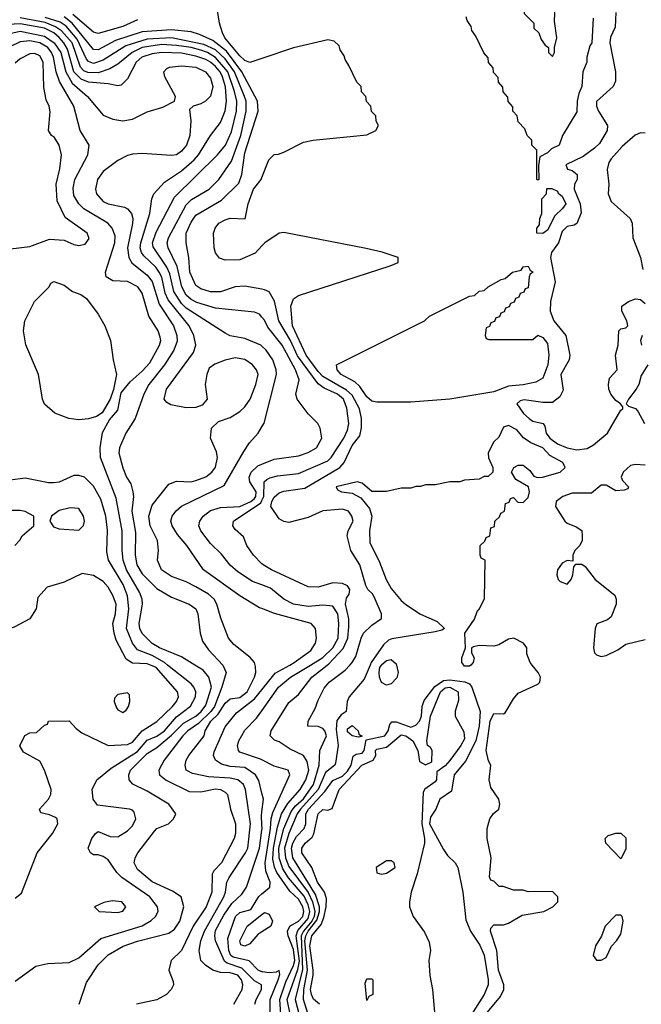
# Model space of a CAD drawing. Header units: inches. Extents: x 1793389 to 1900389, y 320802 to 470796.
# Tile 231 of 256: x 1839008 to 1841554, y 388610 to 392644. Entities that reach past the tile are written whole.
import ezdxf

# ---------------------------------------------------------------- set-up
doc = ezdxf.new("R2010")
doc.units = ezdxf.units.IN
doc.header["$MEASUREMENT"] = 0
for name, color, linetype in [('B8338', 7, 'Continuous'), ('B8339', 7, 'Continuous'), ('B8348', 7, 'Continuous'), ('B8349', 7, 'Continuous')]:
    doc.layers.add(name, color=color, linetype=linetype)

msp = doc.modelspace()

# ---------------------------------------------------------------- linework, layer by layer
at = {"layer": 'B8338', "color": 2}
for points, elevation in [([(1838990, 388704.7), (1839073.6, 388766.4), (1839122.7, 388777.3), (1839210, 388780.7), (1839250, 388800.7), (1839340.4, 388879.6), (1839510, 388932.2), (1839546.7, 388953.3), (1839563.7, 388970), (1839574.5, 388990), (1839572.3, 389010), (1839540.7, 389050), (1839426, 389130), (1839406, 389150), (1839370, 389202), (1839350, 389215.3), (1839330, 389222), (1839310, 389222), (1839298, 389230), (1839289, 389250), (1839304, 389290), (1839318, 389310), (1839330, 389318), (1839378, 389298), (1839410, 389296), (1839450, 389321), (1839470, 389341), (1839483.7, 389370), (1839476.6, 389396.6), (1839470, 389405.2), (1839458, 389410), (1839326.3, 389426.3), (1839309, 389450), (1839305.2, 389490), (1839324, 389530), (1839382, 389578), (1839490, 389645.2), (1839530, 389692.6), (1839570, 389709.2), (1839601.1, 389730), (1839650, 389787.6), (1839707.9, 389832.1), (1839728.2, 389870), (1839729.7, 389890), (1839721.6, 389910), (1839710, 389922.9), (1839613.6, 390000)], 238), ([(1838990, 389044.7), (1839015.1, 389064.9), (1839079.3, 389230), (1839142.7, 389310), (1839163.7, 389350), (1839161.2, 389370), (1839155.3, 389375.3), (1839130, 389386.6), (1839094.6, 389394.6), (1839090, 389406), (1839089.1, 389409.1), (1839126.6, 389450), (1839136, 389470), (1839137.2, 389490), (1839109.1, 389569.1), (1839090, 389606), (1839023.1, 389643.1), (1839008.4, 389668.4), (1839028.9, 389711.1), (1839050, 389722), (1839076.4, 389723.6), (1839110, 389754), (1839122, 389758), (1839126, 389770), (1839210, 389772), (1839239.6, 389739.6), (1839262.8, 389722.8), (1839370, 389670.8), (1839450, 389674.9), (1839470, 389683.8), (1839509.8, 389730.2), (1839570, 389768.5), (1839633.6, 389830), (1839649.6, 389850), (1839658.4, 389870), (1839654, 389890), (1839567.3, 389990), (1839543.1, 390000)], 242), ([(1839251.8, 388610), (1839281, 388699), (1839328.7, 388771.3), (1839370, 388812.4), (1839432.2, 388847.8), (1839490, 388868.8), (1839618.6, 388901.4), (1839642, 388918), (1839663.6, 388950), (1839680.9, 389010), (1839669.2, 389050), (1839634, 389074), (1839550, 389111.6), (1839490, 389162), (1839476.2, 389190), (1839480.7, 389210), (1839491.8, 389230), (1839560.1, 389319.9), (1839570, 389330.8), (1839618, 389350), (1839638, 389370), (1839648, 389390), (1839619, 389430), (1839530, 389482.9), (1839471.6, 389511.6), (1839456, 389530), (1839455.1, 389550), (1839462, 389570), (1839530, 389637), (1839570, 389662.6), (1839630, 389712.2), (1839678.7, 389761.3), (1839729.6, 389790), (1839750.9, 389810), (1839770, 389835.5), (1839793.5, 389910), (1839782.9, 389950), (1839759.2, 389979.2), (1839725.3, 390000)], 234), ([(1839840.1, 390000), (1839853.2, 389970), (1839836.4, 389910), (1839805.7, 389830), (1839790.9, 389809.1), (1839739.9, 389760.1), (1839696.3, 389730), (1839676.3, 389710), (1839599.6, 389610), (1839578, 389570), (1839581.2, 389550), (1839608.2, 389528.2), (1839702.2, 389482.2), (1839750, 389480.5), (1839810, 389492.2), (1839830, 389489.6), (1839850, 389479.5), (1839858.4, 389470), (1839871.3, 389410), (1839891.6, 389350), (1839891.8, 389310), (1839886, 389290), (1839834.5, 389190), (1839803.3, 389156.7), (1839796.6, 389143.4), (1839794.3, 389070), (1839771.1, 389010), (1839718.3, 388930), (1839670, 388830.7), (1839628.7, 388790), (1839619, 388750), (1839636.4, 388703.6), (1839638, 388690), (1839628.7, 388670), (1839608.7, 388650), (1839570, 388628), (1839486, 388610)], 230), ([(1839885.2, 388610), (1839919.6, 388670), (1839921.3, 388690), (1839916.4, 388710), (1839901.6, 388730), (1839870, 388739.3), (1839830, 388739.7), (1839799.3, 388750), (1839769, 388770), (1839750, 388789), (1839743.6, 388830), (1839749.7, 388870), (1839765.4, 388910), (1839843.5, 389050), (1839851.1, 389070), (1839856.9, 389110), (1839866, 389130), (1839933, 389230), (1839942, 389250), (1839953.3, 389350), (1839933.3, 389490), (1839925.1, 389510), (1839901.2, 389530), (1839870, 389537.2), (1839781.8, 389541.8), (1839715.5, 389555.5), (1839689.6, 389569.6), (1839686, 389590), (1839689.5, 389610), (1839700.7, 389630), (1839762.9, 389710), (1839768, 389730), (1839791.1, 389770), (1839821.3, 389798.7), (1839850, 389843.8), (1839870, 389861.3), (1839910, 389866.7), (1839939.7, 389890), (1839969.6, 389950), (1839975.1, 389970), (1839973.4, 389993.4), (1839971.8, 390000)], 226), ([(1840000, 389475.3), (1839987.1, 389527.1), (1839974, 389550), (1839930, 389579.7), (1839870, 389584.7), (1839834, 389594), (1839809.4, 389610), (1839802, 389630), (1839804.1, 389644.1), (1839850, 389746.8), (1839896.2, 389803.8), (1839970, 389861.7), (1840000, 389899)], 222), ([(1840000, 389611.6), (1839994.5, 389614.5), (1839910, 389643.7), (1839903.7, 389650), (1839899.5, 389670), (1839905.1, 389690), (1839930, 389733.4), (1839978.3, 389781.7), (1840000, 389812.8)], 218), ([(1840000, 389346), (1839998, 389382), (1840000, 389398.3)], 222), ([(1839971.3, 388610), (1839976.3, 388630), (1839998.7, 388670), (1839998, 388690), (1839970, 388706.3), (1839917.7, 388757.7), (1839858, 388778), (1839846.4, 388786.4), (1839809.8, 388869.8), (1839807.6, 388890), (1839810, 388913), (1839844.4, 388975.6), (1839876.9, 389023.1), (1839918.3, 389061.7), (1839936.2, 389090), (1839989.8, 389250), (1840000, 389323.6)], 222), ([(1840000, 388743.4), (1839985.1, 388750), (1839947.6, 388787.6), (1839882.5, 388802.5), (1839872.6, 388810), (1839864.4, 388830), (1839861, 388879), (1839891.2, 388970), (1839910, 388986.3), (1839950, 388997.4), (1839956.9, 389003.1), (1839987.9, 389052.1), (1840000, 389062.5)], 218), ([(1840000, 388906.6), (1839983.9, 388896.1), (1839950, 388857.2), (1839930, 388847.6), (1839914, 388854), (1839909.7, 388870), (1839939.3, 388930), (1840000, 388977.6)], 214)]:
    msp.add_lwpolyline(points, dxfattribs=dict(at, elevation=elevation))
for points, elevation in [([(1839450, 389886), (1839410, 389879), (1839396, 389864), (1839394.8, 389850), (1839404.1, 389824.1), (1839410, 389816), (1839430, 389806), (1839444.7, 389815.3), (1839454, 389830), (1839459, 389850), (1839458, 389878)], 246), ([(1839386.4, 389033.6), (1839352.7, 389027.3), (1839314, 389010), (1839334, 388990), (1839410, 388986.8), (1839430, 388992), (1839442, 389010), (1839426, 389030)], 242)]:
    msp.add_lwpolyline(points, close=True, dxfattribs=dict(at, elevation=elevation))
at = {"layer": 'B8339', "color": 2}
for points, elevation in [([(1840000, 392485.8), (1839950.6, 392469.4), (1839930, 392477), (1839910, 392495.6), (1839847.8, 392570), (1839838, 392590), (1839826.6, 392630), (1839790, 392866)], 210), ([(1840000, 391306.4), (1839996, 391310), (1839930, 391338.4), (1839870, 391349.5), (1839850, 391359.5), (1839690, 391462), (1839670, 391481), (1839639.8, 391530), (1839622.3, 391602.3), (1839610.6, 391630.6), (1839554.2, 391714.2), (1839552.1, 391730), (1839566.5, 391773.5), (1839642.5, 391917.5), (1839818.4, 392090), (1839851.2, 392130), (1839874.9, 392185.1), (1839895.8, 392270), (1839897.4, 392310), (1839888.2, 392350), (1839859.9, 392430), (1839810, 392489.8), (1839776.9, 392510), (1839750, 392519.5), (1839710, 392530.5), (1839650, 392539.1), (1839590, 392542.9), (1839510.1, 392529.9), (1839468.7, 392510), (1839410, 392461.3), (1839376.9, 392443.1), (1839330, 392427), (1839287.2, 392427.2), (1839270, 392434.8), (1839257.2, 392450), (1839222.6, 392550), (1839179.1, 392599.1), (1839154.8, 392614.8), (1839112.3, 392632.3), (1839010, 392651.6)], 222), ([(1840000, 391425.2), (1839990, 391437.2), (1839970, 391446), (1839810, 391462.6), (1839734, 391486), (1839710, 391497.7), (1839690, 391515.6), (1839672.1, 391550), (1839653.2, 391633.2), (1839615.6, 391710), (1839611.6, 391730), (1839617.6, 391750), (1839690, 391886), (1839712.1, 391907.9), (1839783.7, 391950), (1839823.7, 391990), (1839875.3, 392064.7), (1839913.6, 392170), (1839935.8, 392270), (1839935.8, 392310), (1839928.9, 392330), (1839887.8, 392430), (1839850, 392483.8), (1839810, 392520.6), (1839762.6, 392542.6), (1839629.9, 392569.9), (1839530, 392564.7), (1839442.8, 392537.2), (1839350, 392478), (1839310, 392465.3), (1839290, 392472.8), (1839282, 392482), (1839243.9, 392563.9), (1839197.7, 392617.7), (1839173.8, 392633.8), (1839112.6, 392652.6)], 218), ([(1840000, 391539.8), (1839930, 391552.3), (1839890, 391549.4), (1839830, 391529.5), (1839790, 391529.6), (1839750, 391541.6), (1839730, 391555.1), (1839704.4, 391610), (1839701.3, 391670), (1839689.6, 391730.4), (1839689.7, 391770), (1839710, 391814), (1839730, 391843), (1839835.1, 391904.9), (1839905.9, 391974.1), (1839918, 392010), (1839930, 392098.8), (1839984.2, 392270), (1839982.4, 392310), (1839918, 392430), (1839855.3, 392515.3), (1839798.7, 392558.7), (1839744, 392584), (1839710, 392594), (1839630, 392602.8), (1839510, 392595.1), (1839400.9, 392559.1), (1839330, 392521.1), (1839310, 392522), (1839222.5, 392630), (1839190, 392655.4)], 214), ([(1839490, 392644.2), (1839430, 392615.8), (1839330, 392587.6), (1839310, 392593.6), (1839225.3, 392665.3)], 210), ([(1839971.8, 390000), (1839969.4, 390010), (1839951.5, 390031.5), (1839884.4, 390084.4), (1839863.7, 390110), (1839831.7, 390191.7), (1839815.6, 390250), (1839804.5, 390270), (1839780.9, 390290), (1839730, 390320.5), (1839690, 390341.6), (1839630, 390362.9), (1839589.4, 390390), (1839572.7, 390430), (1839576, 390470), (1839572, 390510), (1839542.4, 390570), (1839536.2, 390610), (1839550, 390654.8), (1839619.3, 390740.7), (1839650, 390754), (1839710, 390750.7), (1839730, 390755.5), (1839770, 390770.6), (1839795.1, 390790), (1839810, 390811.3), (1839818, 390850), (1839814, 390874), (1839789, 390930), (1839794, 390970), (1839822.7, 390997.3), (1839870, 391014.8), (1839910, 391039.1), (1839930, 391057.3), (1839951.6, 391090), (1839975.1, 391150), (1839985.1, 391190), (1839978, 391210), (1839960.9, 391230), (1839930, 391252), (1839890, 391258.4), (1839850, 391249.4), (1839807.1, 391232.9), (1839784, 391216), (1839774, 391190), (1839767.3, 391150), (1839776, 391090), (1839755.3, 391064.7), (1839730, 391055.3), (1839690, 391053.2), (1839626.6, 391066.6), (1839610, 391075.3), (1839599, 391090), (1839609.5, 391130), (1839719.5, 391280.5), (1839729.3, 391310.7), (1839720.7, 391350), (1839702.4, 391390), (1839615.8, 391495.8), (1839604.2, 391524.2), (1839590, 391589.3), (1839579.2, 391610), (1839565.1, 391630), (1839516.3, 391676.3), (1839506.9, 391690), (1839501.7, 391710), (1839504, 391730), (1839540.5, 391850), (1839549.6, 391910.4), (1839558, 391930), (1839601.5, 391978.5), (1839670, 392024.9), (1839722.4, 392070), (1839740.5, 392090), (1839789.6, 392170), (1839830, 392222.8), (1839850, 392271), (1839855.6, 392310), (1839850.8, 392369.2), (1839838.5, 392410), (1839828.7, 392430), (1839810, 392451.9), (1839790, 392470.7), (1839770, 392481.6), (1839730, 392494.8), (1839670, 392506.8), (1839590, 392509.8), (1839550, 392503.9), (1839508.4, 392490), (1839485.3, 392470), (1839450, 392401.2), (1839424, 392376), (1839410, 392372.7), (1839370, 392381.6), (1839290, 392388.6), (1839260.2, 392400.2), (1839229.9, 392429.9), (1839203.2, 392523.2), (1839189.3, 392549.3), (1839170, 392571.6), (1839147.3, 392590), (1839110, 392609.1), (1839010, 392627.1), (1838936.5, 392623.5)], 226), ([(1838950, 392583.5), (1839010, 392596.8), (1839110, 392576.8), (1839149.8, 392550), (1839176.2, 392510), (1839197.3, 392430), (1839223.5, 392383.5), (1839285.1, 392330), (1839350, 392253.2), (1839390, 392236), (1839430, 392229.2), (1839470, 392236), (1839530, 392267.3), (1839594.4, 392285.6), (1839642, 392310), (1839646, 392330), (1839602.8, 392410), (1839598.8, 392430), (1839610, 392444), (1839622, 392450), (1839670, 392455.1), (1839730, 392449.6), (1839769.4, 392430), (1839790, 392404), (1839799.6, 392370), (1839789.6, 392330.4), (1839769.5, 392310.5), (1839750, 392298.8), (1839718, 392290), (1839704, 392276), (1839709.4, 392229.4), (1839705.1, 392170), (1839691.6, 392130), (1839670, 392104.9), (1839650, 392090.6), (1839630, 392088), (1839510, 392095.5), (1839470, 392093.4), (1839450, 392087.3), (1839410, 392066.8), (1839350, 392022.8), (1839327, 391990), (1839318, 391950), (1839322.7, 391930), (1839350, 391899.3), (1839370, 391889.4), (1839436.6, 391876.6), (1839450, 391869.2), (1839466, 391850), (1839471.6, 391830), (1839469.6, 391809.6), (1839449.7, 391710), (1839454.7, 391670), (1839467.7, 391647.7), (1839530, 391596.9), (1839550, 391571.8), (1839579, 391479), (1839637.4, 391390), (1839651.2, 391350), (1839652.3, 391327.7), (1839639.7, 391290), (1839601.3, 391230), (1839536.9, 391150), (1839516.9, 391110), (1839480.7, 391010), (1839442, 390950), (1839417, 390890), (1839414.5, 390870), (1839430, 390808.7), (1839445.6, 390770), (1839462.7, 390742.7), (1839472, 390710), (1839474, 390690), (1839466.9, 390630), (1839482.8, 390542.8), (1839481.1, 390450), (1839487.1, 390410), (1839510, 390374), (1839570, 390314), (1839630, 390278), (1839702, 390250), (1839729, 390230), (1839738, 390210), (1839746.6, 390130), (1839757.2, 390097.2), (1839781.7, 390061.7), (1839840.1, 390000)], 230), ([(1839725.3, 390000), (1839670, 390034), (1839581.2, 390070), (1839550, 390088), (1839510, 390129.6), (1839500.5, 390150), (1839497.4, 390170), (1839511.6, 390250), (1839509.7, 390270), (1839499, 390299), (1839446, 390390), (1839432.3, 390430), (1839427.1, 390470), (1839428.3, 390550), (1839403.1, 390683.1), (1839339.6, 390850), (1839337.6, 390890), (1839346.6, 390953.4), (1839375.5, 391004.5), (1839410, 391044.7), (1839424, 391116), (1839460.1, 391159.9), (1839510, 391203.8), (1839541.6, 391238.4), (1839580.5, 391310), (1839585.6, 391330), (1839583.9, 391343.9), (1839574.5, 391370), (1839537, 391430), (1839510, 391524), (1839492, 391550), (1839450, 391572), (1839390, 391574), (1839362, 391590), (1839359, 391610), (1839397.4, 391730), (1839398.6, 391758.6), (1839387, 391790), (1839369.4, 391810), (1839270, 391869.6), (1839249.6, 391890), (1839230, 391924), (1839226.5, 391953.5), (1839233.6, 391990), (1839287, 392090), (1839292.3, 392130), (1839255.1, 392190), (1839229.6, 392290), (1839170.7, 392390.7), (1839157.6, 392430), (1839146.6, 392490), (1839137.8, 392510), (1839122.6, 392530), (1839090, 392548.8), (1839050, 392557.4), (1839010, 392553.3), (1838967.2, 392532.8)], 234), ([(1838970, 391704.9), (1839050, 391715.5), (1839130, 391744.9), (1839190, 391740.7), (1839230, 391722.8), (1839250, 391718.8), (1839275.5, 391724.5), (1839292.7, 391747.3), (1839284, 391770), (1839193.6, 391833.6), (1839161.7, 391901.7), (1839157.6, 391970), (1839172.5, 392032.5), (1839179.3, 392090), (1839169.2, 392130), (1839150, 392162), (1839138, 392170), (1839126, 392190), (1839132.9, 392267.1), (1839129, 392290), (1839116, 392316), (1839106.6, 392366.6), (1839104.2, 392470), (1839090, 392496.2), (1839070, 392505.1), (1839050, 392504.5), (1839010, 392483.7), (1838990, 392466)], 238), ([(1840000, 391717.3), (1839973, 391687), (1839910, 391660.9), (1839850, 391659.3), (1839826.6, 391666.6), (1839809.3, 391689.3), (1839804, 391710), (1839802, 391770), (1839808.7, 391790), (1839824, 391810), (1839850, 391824), (1839870, 391830.6), (1839931.9, 391828.1), (1839943.6, 391890), (1839966, 391950), (1839997.2, 391990), (1840000, 391997.3)], 210), ([(1840000, 390231.3), (1839990, 390235.1), (1839910, 390283.7), (1839761.2, 390390), (1839692.3, 390490), (1839654.5, 390534.5), (1839632.3, 390570), (1839627, 390590), (1839632.3, 390610), (1839648.2, 390631.8), (1839670, 390650.5), (1839844.8, 390735.2), (1839925.6, 390874.4), (1839949, 390910), (1839984, 390950), (1840000, 390975.6)], 222), ([(1840000, 390328.1), (1839962, 390342), (1839902, 390382), (1839869.7, 390409.7), (1839834, 390454), (1839790, 390498), (1839749.3, 390550), (1839741.2, 390570), (1839746, 390590), (1839759.3, 390610), (1839790, 390632.7), (1839830, 390646), (1839910, 390649.3), (1839954.3, 390670), (1839970, 390682.7), (1839975.5, 390690), (1839975.8, 390710), (1839951.2, 390750), (1839947.6, 390770), (1839955.6, 390790), (1839983.7, 390816.3), (1840000, 390823.1)], 218), ([(1839613.6, 390000), (1839601.1, 390010), (1839550, 390039.8), (1839490, 390062.4), (1839470, 390089.3), (1839444.8, 390150), (1839455.3, 390230), (1839450, 390284), (1839432.3, 390330), (1839371.3, 390430), (1839364.4, 390464.4), (1839367.8, 390552.2), (1839360.5, 390610), (1839340.1, 390680.1), (1839310, 390733.2), (1839274, 390770), (1839250, 390777.2), (1839230, 390777.2), (1839170, 390749.4), (1839146.3, 390746.3), (1839126.3, 390746.3), (1839030, 390765.2), (1838927.5, 390752.5)], 238), ([(1840000, 390415.3), (1839966, 390450), (1839938, 390490), (1839925.2, 390525.2), (1839890, 390555.3), (1839881.2, 390570), (1839884, 390590), (1839995.4, 390664.6), (1840000, 390673.7)], 214), ([(1838988, 390490), (1839008.9, 390511.1), (1839018, 390530), (1839066, 390570), (1839066, 390610), (1839030, 390628.7), (1839010, 390633.2), (1838970, 390633.2)], 242), ([(1839543.1, 390000), (1839530, 390005.4), (1839470, 390008.3), (1839444.2, 390024.2), (1839402.5, 390102.5), (1839394.3, 390130), (1839389.5, 390170), (1839399.7, 390210), (1839403, 390250), (1839390, 390285.2), (1839370, 390319.3), (1839350, 390342), (1839310, 390366.6), (1839264.5, 390375.5), (1839190, 390339.3), (1839121, 390319), (1839082.8, 390277.2), (1839074.8, 390230), (1839050, 390189.2), (1838985.2, 390154.8), (1838810, 390101.2), (1838758, 390070), (1838730.6, 390049.4), (1838687.5, 390000)], 242)]:
    msp.add_lwpolyline(points, dxfattribs=dict(at, elevation=elevation))
for points, elevation in [([(1839250, 391005.2), (1839209.5, 391009.5), (1839152.5, 391032.5), (1839109.5, 391069.5), (1839101.2, 391090), (1839085.2, 391190), (1839032.5, 391312.5), (1839024, 391370), (1839028.7, 391410), (1839068, 391490), (1839128, 391550), (1839135.3, 391564.7), (1839148, 391572), (1839190, 391556), (1839224.7, 391530), (1839258, 391518), (1839281.4, 391501.4), (1839330, 391438), (1839356.3, 391390), (1839380.5, 391330), (1839390.4, 391250.4), (1839404, 391190), (1839391.6, 391128.4), (1839378, 391090), (1839346.4, 391033.6), (1839322, 391018), (1839290, 391009.2)], 234), ([(1839215.3, 390644.7), (1839170, 390633.2), (1839138, 390610), (1839132, 390590), (1839146.4, 390566.4), (1839170, 390558), (1839250, 390552), (1839268.9, 390571.1), (1839273.2, 390590), (1839269, 390610), (1839250, 390642)], 242)]:
    msp.add_lwpolyline(points, close=True, dxfattribs=dict(at, elevation=elevation))
at = {"layer": 'B8348', "color": 2}
for points, elevation in [([(1840000, 389812.8), (1840068, 389910), (1840117, 389950), (1840198.6, 390000)], 218), ([(1840000, 389899), (1840053.9, 389966.1), (1840113.9, 390000)], 222), ([(1840078.8, 388550), (1840072.9, 388630), (1840098.3, 388701.7), (1840130, 388768.8), (1840134.5, 388790), (1840130, 388834), (1840107.3, 388890), (1840104.5, 388910), (1840114.5, 388930), (1840150, 388950.3), (1840167.3, 388970), (1840171.9, 388990), (1840167, 389010), (1840150, 389041), (1840114.1, 389074.1), (1840061.1, 389150), (1840051.7, 389171.7), (1840045.3, 389205.3), (1840047.4, 389250), (1840064.3, 389335.7), (1840080.3, 389390), (1840106.7, 389433.3), (1840156.4, 389490), (1840180.4, 389530), (1840191.9, 389570), (1840185.2, 389605.2), (1840170, 389629.5), (1840115.2, 389655.2), (1840070, 389686), (1840052, 389692), (1840033.2, 389710), (1840038, 389730), (1840110, 389846.8), (1840150, 389878.8), (1840205.1, 389950), (1840267.9, 390000)], 214), ([(1840115.5, 388570), (1840103.7, 388630), (1840147.3, 388752.7), (1840153.3, 388786.7), (1840140.2, 388890), (1840147.6, 388912.4), (1840190, 388961.2), (1840196.6, 388990), (1840190, 389018), (1840173, 389053), (1840108.5, 389128.5), (1840085.1, 389165.1), (1840070.5, 389210), (1840069.9, 389250), (1840089.4, 389330.6), (1840120.3, 389399.7), (1840137.3, 389422.7), (1840170, 389452.2), (1840211.3, 389510), (1840235.1, 389590), (1840237.7, 389650), (1840264.2, 389710), (1840258.3, 389730), (1840250, 389739.7), (1840230, 389748.2), (1840188.7, 389750), (1840189.2, 389770), (1840218.3, 389821.7), (1840230, 389856), (1840255.3, 389904.7), (1840275.1, 389930), (1840340.8, 389979.2), (1840360.1, 390000)], 210), ([(1840443, 390000), (1840418.2, 389941.8), (1840358, 389870), (1840349.4, 389850), (1840345.2, 389810), (1840324.6, 389795.4), (1840307.5, 389772.5), (1840304, 389736), (1840312.6, 389670), (1840301.6, 389598.4), (1840298, 389590), (1840260.9, 389559.1), (1840229.9, 389490), (1840157.5, 389410), (1840144.7, 389390), (1840110, 389310.4), (1840093.1, 389250), (1840096.1, 389210), (1840110, 389174.7), (1840190, 389067.6), (1840207.7, 389030), (1840216.3, 388990), (1840213.7, 388970), (1840204, 388950), (1840169.9, 388910.1), (1840160.4, 388890), (1840166.9, 388753.1), (1840135.9, 388630), (1840152.7, 388567.3)], 206), ([(1840551.1, 390000), (1840558, 389970), (1840552.3, 389947.7), (1840530, 389923.7), (1840510, 389918), (1840490, 389929), (1840481.3, 389950), (1840480.5, 389970), (1840483.5, 389990), (1840489.7, 390000)], 202), ([(1840855.2, 390000), (1840850, 389994.8), (1840830, 389996), (1840826.8, 390000)], 206), ([(1840917, 388570), (1840977.8, 388642.2), (1840990.4, 388670), (1840990.3, 388690), (1840969, 388750), (1840962, 388830), (1840936, 388910), (1840938, 388922), (1840950, 388935.3), (1840990, 388935.3), (1841010, 388942), (1841065.4, 388974.6), (1841154, 388990), (1841190.9, 389009.1), (1841212, 389030), (1841212, 389050), (1841190, 389072), (1841090, 389071.3), (1841070, 389078), (1841030, 389078), (1840988, 389092), (1840972, 389092), (1840950, 389114), (1840938, 389118), (1840932.7, 389132.7), (1840938.8, 389210), (1840922.8, 389290), (1840922.8, 389330), (1840934, 389370), (1840948.2, 389391.8), (1840970.5, 389410), (1840974.9, 389430), (1840970, 389451), (1840938, 389498), (1840930.6, 389530), (1840937.3, 389590), (1840928.2, 389608.2), (1840918.4, 389650), (1840934.9, 389770), (1840950, 389800.9), (1840990, 389799.6), (1840995.8, 389804.2), (1841030, 389861.2), (1841050, 389885.2), (1841130, 389922), (1841138, 389930), (1841141, 389950), (1841130.8, 389970), (1841106.2, 390000)], 206), ([(1840194.8, 388550), (1840169.8, 388630), (1840171.2, 388670), (1840186.4, 388750), (1840175.1, 388870), (1840179.4, 388890), (1840190, 388909.3), (1840225.1, 388954.9), (1840235.3, 388990), (1840235.3, 389010), (1840220, 389060), (1840127.2, 389210), (1840121, 389250), (1840126, 389270), (1840141.9, 389298.1), (1840173.5, 389330), (1840179.8, 389350), (1840179.8, 389390), (1840190.8, 389410), (1840257.8, 389482.2), (1840290, 389527), (1840330, 389544.3), (1840350, 389565.2), (1840365.1, 389590), (1840373.4, 389626.6), (1840385.6, 389634.4), (1840410, 389638.9), (1840418.7, 389650), (1840426.8, 389693.2), (1840503.7, 389710), (1840517.7, 389730), (1840523.6, 389756.4), (1840532.5, 389767.5), (1840550, 389766.7), (1840610, 389745.2), (1840630, 389753.4), (1840645, 389770), (1840654, 389790), (1840656.8, 389830), (1840664.6, 389855.4), (1840707.6, 389912.4), (1840743.3, 389936.7), (1840770, 389939.3), (1840831.2, 389931.2), (1840850, 389923.1), (1840859.6, 389910), (1840894.4, 389810), (1840890.2, 389750), (1840875.5, 389690), (1840834.3, 389605.7), (1840787.6, 389550), (1840776.3, 389483.7), (1840728.4, 389450), (1840712.7, 389410), (1840690, 389376.2), (1840687, 389350), (1840744.1, 389244.1), (1840760.3, 389220.3), (1840792, 389190), (1840802.6, 389170), (1840822.6, 389070), (1840835.6, 388955.6), (1840854, 388910), (1840892, 388852.1), (1840910, 388810.8), (1840927.2, 388710), (1840927, 388690), (1840910.4, 388650), (1840856.1, 388563.9)], 202), ([(1840236.2, 388610), (1840210.8, 388630.8), (1840202.8, 388650), (1840199.4, 388670), (1840209.9, 388730), (1840209.3, 388750), (1840195.9, 388850), (1840204.5, 388890), (1840243.2, 388936.8), (1840253.8, 388966.2), (1840263.2, 389010), (1840264.1, 389044.1), (1840257, 389070), (1840227.3, 389110), (1840204.2, 389170), (1840164, 389230), (1840163.5, 389250), (1840177, 389270), (1840205.3, 389294.7), (1840212.3, 389307.8), (1840230, 389390.6), (1840250, 389407.7), (1840270, 389405.5), (1840287.3, 389412.7), (1840316.8, 389490), (1840409.9, 389590.1), (1840455.1, 389610), (1840466.3, 389630), (1840464.7, 389650), (1840470, 389655.8), (1840510, 389663.7), (1840570, 389714.3), (1840589.7, 389710.3), (1840618, 389690), (1840638, 389650), (1840645.4, 389605.4), (1840670, 389591.3), (1840696.5, 389603.5), (1840697.2, 389650), (1840690, 389662), (1840678, 389670), (1840675.3, 389690), (1840691.1, 389790), (1840731, 389890), (1840750, 389906), (1840770, 389909.2), (1840803.7, 389890), (1840804.6, 389855.4), (1840790.8, 389810.8), (1840790.8, 389790), (1840826.9, 389726.9), (1840830, 389698), (1840814.9, 389670), (1840770, 389609.5), (1840750, 389587), (1840716.9, 389563.1), (1840714.8, 389530), (1840710, 389522), (1840667.9, 389492.1), (1840660.5, 389479.5), (1840654.3, 389350), (1840666.4, 389290), (1840665.5, 389270), (1840635.9, 389144.1), (1840610.8, 389070), (1840604, 389030), (1840604, 389010), (1840618.8, 388970), (1840665.8, 388905.8), (1840684.5, 388864.5), (1840690.8, 388830), (1840684, 388790), (1840688.1, 388728.1), (1840698.8, 388670), (1840710.8, 388530)], 198), ([(1840000, 389062.5), (1840032, 389090), (1840033.6, 389110), (1840016.1, 389156.1), (1840012.7, 389190), (1840035.6, 389330), (1840037.7, 389370), (1840044.1, 389395.9), (1840114, 389550), (1840108, 389570), (1840050, 389585.2), (1840000, 389611.6)], 218), ([(1840000, 389398.3), (1840006.3, 389450), (1840000, 389475.3)], 222), ([(1840000, 389323.6), (1840000.9, 389330), (1840000, 389346)], 222), ([(1840000, 388977.6), (1840010, 388985.5), (1840030, 388978.8), (1840044, 388950), (1840036, 388930), (1840000, 388906.6)], 214), ([(1840000, 388479.2), (1840024, 388510), (1840032.3, 388530), (1840034.2, 388630), (1840067.1, 388710), (1840072.8, 388732.8), (1840070, 388748), (1840058.3, 388741.7), (1840030, 388738.7), (1840002.4, 388742.4), (1840000, 388743.4)], 218)]:
    msp.add_lwpolyline(points, dxfattribs=dict(at, elevation=elevation))
for points, elevation in [([(1840395.2, 389704.8), (1840370, 389709.6), (1840350, 389726.6), (1840350, 389738), (1840370, 389752), (1840394.4, 389730), (1840397.3, 389717.3), (1840410, 389709)], 202), ([(1841470, 389206), (1841408, 389270), (1841406, 389290), (1841418, 389302), (1841449.1, 389310.9), (1841470, 389311), (1841490, 389292), (1841490, 389246)], 206), ([(1840510, 389198), (1840468.2, 389170), (1840470, 389148.4), (1840490, 389143.7), (1840510, 389147), (1840545.2, 389170), (1840542, 389190), (1840530, 389197.2)], 198), ([(1841470, 388975.3), (1841450, 388975.3), (1841406, 388930), (1841390.8, 388889.2), (1841366, 388850), (1841356, 388810), (1841370, 388791.3), (1841390, 388790.7), (1841410, 388802), (1841431.4, 388848.6), (1841452, 388870), (1841470, 388898), (1841479.3, 388950), (1841475.3, 388970)], 210), ([(1840430, 388626), (1840423.1, 388696.9), (1840430, 388714), (1840450, 388714), (1840454, 388710), (1840454, 388650), (1840438, 388642)], 194)]:
    msp.add_lwpolyline(points, close=True, dxfattribs=dict(at, elevation=elevation))
at = {"layer": 'B8349', "color": 2, "elevation": 206}
for points in [[(1841110, 392746), (1841070, 392746), (1841058, 392742), (1841054, 392710), (1841074, 392690), (1841074, 392670), (1841114, 392630), (1841114, 392610), (1841134, 392590), (1841143.6, 392563.6), (1841159.6, 392539.6), (1841174, 392530), (1841174, 392510), (1841190, 392494), (1841198, 392510), (1841198, 392530), (1841208, 392570), (1841198, 392638), (1841199.3, 392670), (1841193.6, 392713.6), (1841170, 392728.7), (1841148.7, 392728.7)], [(1841150, 391768.7), (1841126, 391770), (1841126, 391790), (1841136.4, 391803.6), (1841138, 391830), (1841146, 391850), (1841146, 391910), (1841166, 391930), (1841167.3, 391952.7), (1841188, 391952), (1841210, 391942), (1841213.7, 391933.7), (1841230, 391921), (1841244.7, 391890), (1841231, 391870), (1841199.8, 391840.2), (1841170, 391782)], [(1840930, 391334), (1841110, 391334), (1841130, 391352), (1841150, 391342), (1841170, 391318), (1841175.5, 391270), (1841170.5, 391230), (1841150, 391175.3), (1841121.4, 391158.6), (1841070, 391147.6), (1841010, 391142.7), (1840950, 391119), (1840770, 391089), (1840610, 391077.2), (1840470, 391077.2), (1840450, 391080.9), (1840430, 391099.3), (1840401.2, 391141.2), (1840380.1, 391160.1), (1840324, 391190), (1840308.7, 391210), (1840306, 391230), (1840666, 391410), (1840686, 391430), (1840850, 391512), (1840870, 391514), (1840890, 391532), (1840910, 391534), (1840926, 391550), (1840980.4, 391579.6), (1840996.4, 391583.6), (1841026, 391610), (1841062, 391618), (1841070, 391632), (1841090, 391634), (1841098, 391618), (1841111, 391610), (1841098, 391602), (1841094, 391590), (1841090, 391546), (1841078, 391542), (1841072.7, 391527.3), (1841058, 391522), (1841052.7, 391507.3), (1841038, 391502), (1841032.7, 391487.3), (1841018, 391482), (1841012.7, 391467.3), (1840998, 391462), (1840992.7, 391447.3), (1840978, 391442), (1840972.7, 391427.3), (1840958, 391422), (1840952.7, 391407.3), (1840938, 391402), (1840932.7, 391387.3), (1840918, 391382), (1840914, 391350), (1840918, 391338)]]:
    msp.add_lwpolyline(points, close=True, dxfattribs=at)
at = {"layer": 'B8349', "color": 2}
for points, elevation in [([(1841356, 392650), (1841351.3, 392550), (1841343.6, 392536.4), (1841331.3, 392490), (1841331, 392470), (1841314.8, 392430), (1841310.7, 392370), (1841298, 392342), (1841290.7, 392310), (1841290, 392266), (1841231, 392170), (1841218, 392130), (1841185.4, 392114.6), (1841170, 392098), (1841138, 392082), (1841132.7, 392047.3), (1841134, 391990), (1841130, 391986), (1841126, 391990), (1841126, 392110), (1841106, 392130), (1841106, 392150), (1841086, 392170), (1841076.4, 392196.4), (1841050, 392226), (1841046, 392250), (1841028, 392270), (1841027.3, 392287.3), (1841008.4, 392308.4), (1841007.3, 392327.3), (1840988.4, 392348.4), (1840987.3, 392367.3), (1840968.4, 392388.4), (1840967.3, 392407.3), (1840948.4, 392428.4), (1840947.3, 392447.3), (1840928.4, 392468.4), (1840927.3, 392487.3), (1840908.4, 392508.4), (1840876.4, 392576.4), (1840860.4, 392600.4), (1840856.4, 392616.4), (1840840.4, 392640.4), (1840836.4, 392656.4)], 206), ([(1841450, 392674), (1841446.7, 392613.3), (1841427.1, 392572.9), (1841424.9, 392550), (1841448.4, 392430), (1841447.7, 392392.3), (1841438, 392370), (1841370.7, 392309.3), (1841370.6, 392290), (1841378.4, 392270), (1841414.8, 392210), (1841414, 392190), (1841382.5, 392137.5), (1841362.5, 392117.5), (1841316.3, 392083.7), (1841244.7, 392050), (1841251.6, 392031.6), (1841270, 392026.8), (1841291.3, 392010), (1841291.3, 391990), (1841280.5, 391970), (1841278.7, 391950), (1841304, 391890), (1841307.4, 391852.6), (1841290.4, 391809.6), (1841278.3, 391801.7), (1841250, 391796.3), (1841230, 391777), (1841214.9, 391730), (1841186.7, 391690), (1841182, 391670), (1841201.1, 391570), (1841182, 391490), (1841180.3, 391450), (1841194.9, 391410), (1841244.9, 391350), (1841261, 391270), (1841258.8, 391250), (1841224.4, 391190), (1841234, 391126), (1841220.5, 391099.5), (1841190, 391076), (1841150, 391075.6), (1841073.7, 391086.3), (1841057.6, 391082.4), (1841043.8, 391070), (1841072, 391030), (1841094.4, 391010), (1841110, 390999.6), (1841151.3, 390990), (1841158.8, 390978.8), (1841163.7, 390950), (1841179.5, 390930), (1841210, 390906.9), (1841250.8, 390890), (1841290, 390881.5), (1841332.3, 390887.7), (1841358, 390902), (1841415.1, 390950), (1841470, 391044.7), (1841478, 391050), (1841478, 391058), (1841468.7, 391070), (1841450, 391084), (1841429.3, 391110), (1841420.9, 391130), (1841419.3, 391150), (1841424, 391176), (1841455.3, 391210), (1841448, 391270), (1841459.3, 391310), (1841462, 391370), (1841470, 391378), (1841490, 391382), (1841498, 391390), (1841494, 391410), (1841474, 391450), (1841474, 391470), (1841502, 391490), (1841530, 391500.7), (1841550, 391497.3), (1841570, 391481)], 210), ([(1840000, 391997.3), (1840028, 392070), (1840050, 392092), (1840067.3, 392092.7), (1840090, 392102), (1840170, 392142), (1840210, 392151), (1840430, 392172), (1840466, 392190), (1840478, 392210), (1840468.4, 392228.4), (1840466, 392250), (1840448.4, 392268.4), (1840446, 392290), (1840428.4, 392308.4), (1840426, 392330), (1840408.4, 392348.4), (1840406, 392370), (1840388.4, 392388.4), (1840356.4, 392456.4), (1840340.4, 392480.4), (1840336.4, 392496.4), (1840320.4, 392520.4), (1840316.4, 392536.4), (1840296.4, 392556.4), (1840270, 392562), (1840130, 392529), (1840000, 392485.8)], 210), ([(1841570, 392179.3), (1841550, 392180.9), (1841528.6, 392171.4), (1841475.8, 392124.2), (1841430, 392074.5), (1841421.2, 392058.8), (1841414.4, 392030), (1841421.3, 391970), (1841418.4, 391930), (1841430, 391898.8), (1841508.4, 391830), (1841516.5, 391810), (1841519.5, 391750), (1841550.4, 391670), (1841560.5, 391620.5)], 214), ([(1840360.1, 390000), (1840369.4, 390010), (1840384.4, 390035.6), (1840406, 390110), (1840416.2, 390130), (1840450, 390163.8), (1840489.3, 390190.7), (1840489.3, 390210), (1840463.6, 390270), (1840453.6, 390290), (1840434, 390310), (1840425.6, 390325.6), (1840400.7, 390410), (1840363.7, 390470), (1840349.2, 390530), (1840353.2, 390550), (1840373.2, 390590), (1840368.7, 390610), (1840355.3, 390630), (1840330, 390639.3), (1840250, 390631.6), (1840190, 390605.1), (1840110, 390584.5), (1840090, 390587.8), (1840070, 390598.9), (1840036.9, 390650), (1840040.5, 390670), (1840050, 390687.7), (1840070, 390705.5), (1840090, 390712.2), (1840175.8, 390724.2), (1840319.6, 390810), (1840336.3, 390830), (1840370, 390899.1), (1840400.7, 390939.3), (1840408.2, 390971.8), (1840407.3, 391010), (1840399.8, 391050), (1840370, 391105.1), (1840346.3, 391126.3), (1840250, 391182.7), (1840230, 391203.1), (1840180.7, 391270), (1840125.6, 391390), (1840118, 391470), (1840130, 391501), (1840150, 391514.8), (1840524.7, 391635.3), (1840558, 391650), (1840558, 391670), (1840491.9, 391691.9), (1840426.8, 391706.8), (1840090, 391772.3), (1840070, 391769.3), (1840011.3, 391730), (1840000, 391717.3)], 210), ([(1840000, 390673.7), (1840008.4, 390690), (1840009.7, 390750), (1840020.1, 390759.9), (1840032.3, 390767.7), (1840064.1, 390775.9), (1840150, 390784.2), (1840270, 390836.4), (1840283.6, 390850), (1840336, 390930), (1840350, 390962.8), (1840355.4, 390990), (1840347.8, 391052.2), (1840333.5, 391090), (1840309.6, 391110), (1840255, 391135), (1840230, 391152.4), (1840146.3, 391266.3), (1840116.5, 391330), (1840069.8, 391410), (1840051, 391491), (1840030, 391529.2), (1840010, 391538), (1840000, 391539.8)], 214), ([(1840000, 390823.1), (1840050, 390843.8), (1840150, 390857.3), (1840190, 390870.7), (1840224, 390890), (1840245.2, 390930), (1840239, 390970), (1840229.3, 390989.3), (1840190, 391028.7), (1840144, 391090), (1840139, 391110), (1840152, 391168), (1840136.9, 391210), (1840083.5, 391310), (1840024.4, 391384.4), (1840010, 391413.2), (1840000, 391425.2)], 218), ([(1841558, 391350), (1841551, 391330), (1841554.8, 391310)], 210), ([(1840000, 390975.6), (1840009.4, 390990.6), (1840059.5, 391190), (1840058.4, 391210), (1840044.5, 391250), (1840018, 391290), (1840000, 391306.4)], 222), ([(1841580.7, 391230), (1841553.2, 391186.8), (1841544, 391150), (1841533.4, 391130), (1841501, 391090), (1841492, 391070), (1841501, 391061), (1841530, 391050.7), (1841539.9, 391039.9), (1841567.3, 390990)], 210), ([(1840826.8, 390000), (1840818.8, 390010), (1840818.8, 390030), (1840834, 390070), (1840831, 390130), (1840870, 390188), (1840881, 390219), (1840891.3, 390230), (1840912, 390272), (1840914, 390430), (1840898, 390438), (1840894, 390450), (1840894, 390490), (1840912.7, 390507.3), (1840918, 390522), (1840934, 390530), (1840938, 390562), (1840952.7, 390567.3), (1840954, 390590), (1840972.7, 390607.3), (1840978, 390622), (1840994, 390630), (1840998, 390662), (1841012.7, 390667.3), (1841018, 390682), (1841030, 390686), (1841048, 390668), (1841070, 390666), (1841090, 390686), (1841096, 390710), (1841092, 390730), (1841039.6, 390759.6), (1841022, 390790), (1841031.1, 390808.9), (1841050, 390819), (1841070, 390819), (1841097.5, 390797.5), (1841114, 390774), (1841128.7, 390768.7), (1841149.2, 390769.2), (1841222, 390790), (1841242, 390810), (1841232, 390830), (1841178.8, 390858.8), (1841150.7, 390890), (1841102, 390910), (1841071.6, 390931.6), (1841043.6, 390963.6), (1841010, 390982), (1840990, 390974), (1840970, 390934), (1840950, 390914), (1840926, 390870), (1840928.4, 390848.4), (1840946, 390810), (1840946, 390790), (1840927.3, 390772.7), (1840910, 390772), (1840890, 390762), (1840830, 390758), (1840810, 390751.3), (1840770, 390751.3), (1840710, 390738), (1840670, 390738), (1840650, 390731.3), (1840630, 390731.3), (1840610, 390724.7), (1840570, 390724.7), (1840510, 390711.3), (1840450, 390711.3), (1840410, 390744.7), (1840390, 390751), (1840304, 390730), (1840310, 390718), (1840326, 390710), (1840370, 390703.6), (1840404.9, 390684.9), (1840441.2, 390641.2), (1840449.6, 390610), (1840440.7, 390550), (1840442.5, 390502.5), (1840482, 390422), (1840509.4, 390350), (1840530, 390314), (1840570, 390264), (1840590, 390248.7), (1840650, 390208.7), (1840718, 390178), (1840748, 390150), (1840737.2, 390142.8), (1840710, 390136), (1840532.3, 390107.7), (1840518.3, 390101.7), (1840497.8, 390082.2), (1840447.3, 390010), (1840443, 390000)], 206), ([(1841570, 390819.5), (1841530, 390822), (1841510, 390817), (1841479.1, 390790), (1841470.7, 390770), (1841476.8, 390756.8), (1841502, 390730), (1841498, 390722), (1841483.6, 390716.4), (1841450, 390714), (1841410, 390737.2), (1841390, 390737.2), (1841350, 390704), (1841270, 390704), (1841232, 390690), (1841204.7, 390670), (1841202, 390650), (1841241, 390590), (1841250, 390581), (1841286.4, 390566.4), (1841310.7, 390550.7), (1841312, 390530), (1841312, 390510), (1841302, 390490), (1841282, 390470), (1841274, 390450), (1841274, 390426), (1841250, 390428.7), (1841230, 390417.2), (1841210.6, 390390), (1841208.5, 390370), (1841214, 390350), (1841222, 390342), (1841250, 390330.8), (1841266, 390350), (1841274, 390370), (1841278, 390402), (1841286, 390414), (1841310, 390414), (1841323.6, 390403.6), (1841364.7, 390350), (1841446, 390286), (1841451.3, 390270), (1841451, 390250), (1841430, 390198), (1841415.3, 390184.7), (1841371.6, 390168.4), (1841364.7, 390150), (1841358.4, 390070), (1841361.6, 390050), (1841370, 390041.6), (1841390, 390034.9), (1841410, 390038.5), (1841457.5, 390062.5), (1841490, 390086), (1841570, 390104.7)], 210), ([(1840267.9, 390000), (1840274.6, 390005.4), (1840332.8, 390067.2), (1840352, 390110), (1840356.4, 390156.4), (1840356.3, 390190), (1840342.3, 390250), (1840346.2, 390273.8), (1840357, 390290), (1840359.5, 390310), (1840350, 390325.2), (1840330, 390334.5), (1840290, 390336.2), (1840230, 390319.5), (1840190, 390320.9), (1840039, 390390), (1840005.2, 390410), (1840000, 390415.3)], 214), ([(1840198.6, 390000), (1840250, 390031.5), (1840290, 390070.4), (1840311.9, 390110), (1840314.6, 390170), (1840310.7, 390210), (1840290, 390240.7), (1840250, 390246), (1840190, 390239.7), (1840130, 390249.7), (1840090, 390269.6), (1840035.2, 390315.2), (1840000, 390328.1)], 218), ([(1840113.9, 390000), (1840131.6, 390010), (1840199.8, 390060.2), (1840219.5, 390090), (1840222.9, 390110), (1840219.3, 390150), (1840201.2, 390170), (1840051.4, 390211.4), (1840000, 390231.3)], 222), ([(1841106.2, 390000), (1841098, 390010), (1841085.4, 390045.4), (1841084.7, 390070), (1841071, 390090), (1841032, 390110), (1841010, 390106.7), (1840970, 390083.1), (1840950, 390078), (1840890, 390079.5), (1840866, 390074), (1840858, 390070), (1840859, 390050), (1840869.2, 390030), (1840865.2, 390010), (1840855.2, 390000)], 206), ([(1840489.7, 390000), (1840490, 390000.5), (1840510, 390018), (1840530, 390022.8), (1840550, 390004.7), (1840551.1, 390000)], 202)]:
    msp.add_lwpolyline(points, dxfattribs=dict(at, elevation=elevation))

doc.saveas('drawing.dxf')
